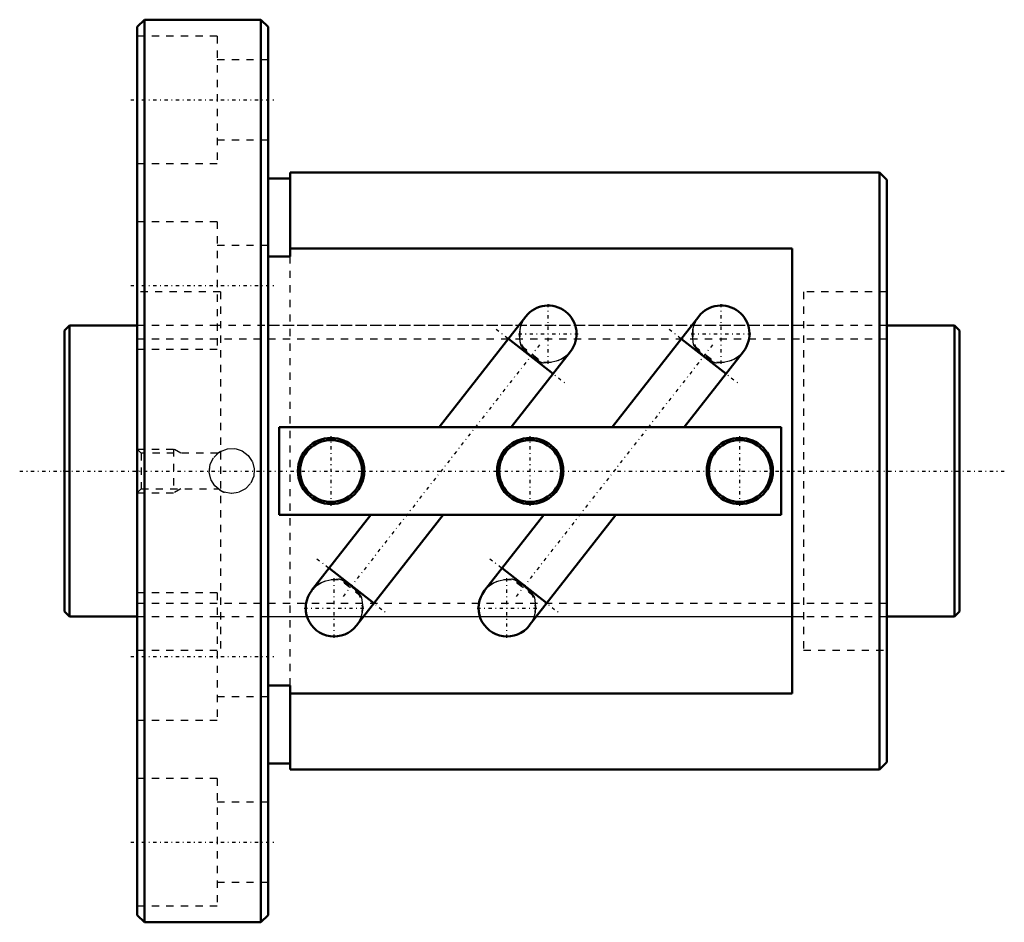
# Model space of a CAD drawing. Header units: millimetres. Extents: x -6 to 129, y -62 to 62.
import ezdxf

# ---------------------------------------------------------------- set-up
doc = ezdxf.new("R2010")
doc.units = ezdxf.units.MM
doc.linetypes.add('Center', pattern=[1.5, 0.45, -0.5, 0.05, -0.5])
doc.linetypes.add('Dashed', pattern=[2, 1, -1])
for name, color, linetype, lineweight in [('2d ConnectionPoints', 7, 'Continuous', 50), ('AM_0', 7, 'Continuous', 50), ('AM_5', 3, 'Continuous', 25), ('AM_7', 7, 'Center', 25), ('AM_9', 6, 'Dashed', 25)]:
    doc.layers.add(name, color=color, linetype=linetype, lineweight=lineweight)

# ---------------------------------------------------------------- blocks, each defined once
blk = doc.blocks.new('1_BIF4010V_5RR_Nut_0_in_BIF4010V_5RRG0_123LC0_000_0')
at = {"layer": 'AM_0'}
for p, q in [((11, 62), (10, 61)), ((10, 61), (10, -61)), ((27, 62), (11, 62)), ((11, 62), (11, -62)), ((28, 61), (27, 62)), ((27, 62), (27, -62)), ((28, 61), (28, -61)), ((31, 41), (31, 29.48)), ((112, 41), (31, 41)), ((113, 40), (112, 41)), ((112, 41), (112, -41)), ((31, 40.2), (28, 40.2)), ((113, 40), (113, -40)), ((100, 30.56), (31, 30.56)), ((100, -30.56), (100, 30.56)), ((31, 29.48), (28, 29.48)), ((63.4, 21.23), (51.5, 6)), ((87.16, 21.23), (75.26, 6)), ((67.15, 13.36), (61, 18.16)), ((90.91, 13.36), (84.76, 18.16)), ((61.4, 6), (69.55, 16.43)), ((85.16, 6), (93.31, 16.43)), ((98.5, 6), (29.5, 6)), ((29.5, 6), (29.5, -6)), ((98.5, -6), (98.5, 6)), ((29.5, -6), (98.5, -6)), ((42.12, -6), (33.97, -16.43)), ((40.12, -21.23), (52.02, -6)), ((65.88, -6), (57.73, -16.43)), ((63.88, -21.23), (75.78, -6)), ((36.37, -13.36), (42.52, -18.16)), ((60.13, -13.36), (66.28, -18.16)), ((28, -29.48), (31, -29.48)), ((31, -29.48), (31, -41)), ((31, -30.56), (100, -30.56)), ((28, -40.2), (31, -40.2)), ((112, -41), (113, -40)), ((31, -41), (112, -41)), ((10, -61), (11, -62)), ((11, -62), (27, -62)), ((27, -62), (28, -61))]:
    blk.add_line(p, q, dxfattribs=at)
for centre, radius in [((36.64, 0), 4.55), ((36.64, 0), 4.25), ((64, 0), 4.55), ((64, 0), 4.25), ((92.8, 0), 4.55), ((92.8, 0), 4.25)]:
    blk.add_circle(centre, radius, dxfattribs=at)
for centre, start, end in [((66.47, 18.83), 322, 142), ((90.23, 18.83), 322, 142), ((37.05, -18.83), 142, 322), ((60.81, -18.83), 142, 322)]:
    blk.add_arc(centre, 3.9, start, end, dxfattribs=at)
at = {"layer": 'AM_5', "linetype": 'Dashed'}
for p, q in [((10, 3), (15, 3)), ((16, 2.46), (15, 3)), ((15, 3), (15, -3)), ((16, -2.46), (15, -3)), ((10, -3), (15, -3))]:
    blk.add_line(p, q, dxfattribs=at)
at = {"layer": 'AM_7'}
for p, q in [((9.1, 51), (28.9, 51)), ((9.1, 25.5), (28.9, 25.5)), ((66.47, 14.74), (66.47, 22.93)), ((90.23, 14.74), (90.23, 22.93)), ((59.33, 19.47), (68.82, 12.05)), ((83.09, 19.47), (92.58, 12.05)), ((62.38, 18.83), (70.57, 18.83)), ((86.14, 18.83), (94.33, 18.83)), ((65.3, 17.34), (38.22, -17.34)), ((89.06, 17.34), (61.98, -17.34)), ((36.64, -4.78), (36.64, 4.78)), ((64, -4.78), (64, 4.78)), ((92.8, -4.78), (92.8, 4.78)), ((34.7, -12.05), (44.19, -19.47)), ((58.46, -12.05), (67.95, -19.47)), ((37.05, -22.93), (37.05, -14.74)), ((60.81, -22.93), (60.81, -14.74)), ((32.95, -18.83), (41.14, -18.83)), ((56.71, -18.83), (64.9, -18.83)), ((9.1, -25.5), (28.9, -25.5)), ((9.1, -51), (28.9, -51))]:
    blk.add_line(p, q, dxfattribs=at)
at = {"layer": 'AM_9'}
for p, q in [((21, 59.75), (10, 59.75)), ((21, 59.75), (21, 42.25)), ((28, 56.5), (21, 56.5)), ((21, 45.5), (28, 45.5)), ((10, 42.25), (21, 42.25)), ((21, 34.25), (10, 34.25)), ((21, 34.25), (21, 16.75)), ((28, 31), (21, 31)), ((31, -29.48), (31, 29.48)), ((21.45, 24.6), (10, 24.6)), ((21.45, 24.6), (21.45, -24.6)), ((113, 24.6), (101.55, 24.6)), ((101.55, 24.6), (101.55, -24.6)), ((101.55, 20), (21, 20)), ((10, 16.75), (21, 16.75)), ((62.73, 17.25), (65.84, 14.82)), ((63.22, 16.68), (63.1, 16.52)), ((63.18, 16.62), (65.12, 15.1)), ((65.17, 15.16), (63.22, 16.68)), ((86.49, 17.25), (89.6, 14.82)), ((86.98, 16.68), (86.86, 16.52)), ((86.94, 16.62), (88.88, 15.1)), ((88.93, 15.16), (86.98, 16.68)), ((65.17, 15.16), (65.04, 15)), ((88.93, 15.16), (88.8, 15)), ((10.54, 2.46), (10, 3)), ((21.09, 2.46), (10.54, 2.46)), ((10.54, 2.46), (10.54, -2.46)), ((10, -3), (10.54, -2.46)), ((10.54, -2.46), (21.11, -2.46)), ((40.79, -17.25), (37.68, -14.82)), ((64.55, -17.25), (61.44, -14.82)), ((38.35, -15.16), (38.48, -15)), ((38.35, -15.16), (40.3, -16.68)), ((40.34, -16.62), (38.4, -15.1)), ((62.11, -15.16), (62.24, -15)), ((62.11, -15.16), (64.06, -16.68)), ((64.1, -16.62), (62.16, -15.1)), ((21, -16.75), (10, -16.75)), ((21, -16.75), (21, -34.25)), ((40.3, -16.68), (40.42, -16.52)), ((64.06, -16.68), (64.18, -16.52)), ((21, -20), (101.55, -20)), ((10, -24.6), (21.45, -24.6)), ((101.55, -24.6), (113, -24.6)), ((21, -31), (28, -31)), ((10, -34.25), (21, -34.25)), ((21, -42.25), (10, -42.25)), ((21, -42.25), (21, -59.75)), ((28, -45.5), (21, -45.5)), ((21, -56.5), (28, -56.5)), ((10, -59.75), (21, -59.75))]:
    blk.add_line(p, q, dxfattribs=at)
for points in [[(62.73, 17.25), (62.7, 17.41), (62.64, 17.74), (62.54, 18.72), (62.6, 19.42), (62.78, 20.11), (63.07, 20.74), (63.36, 21.18)], [(86.49, 17.25), (86.46, 17.41), (86.4, 17.74), (86.3, 18.72), (86.36, 19.42), (86.54, 20.11), (86.83, 20.74), (87.12, 21.18)], [(69.51, 16.39), (69.27, 16.12), (68.77, 15.67), (68.21, 15.32), (67.59, 15.07), (66.8, 14.89), (66.24, 14.84), (65.84, 14.82)], [(93.27, 16.39), (93.03, 16.12), (92.53, 15.67), (91.97, 15.32), (91.35, 15.07), (90.56, 14.89), (90, 14.84), (89.6, 14.82)], [(21.45, 2.68), (22.42, 3.04), (23.45, 3.07), (24.43, 2.75), (25.25, 2.13), (25.83, 1.26), (26.09, 0.25), (26, -0.78), (25.58, -1.72), (24.87, -2.47), (23.94, -2.95), (22.91, -3.1), (21.9, -2.9), (21.45, -2.68)], [(21.45, -2.68), (20.65, -2.02), (20.11, -1.12), (19.9, -0.1), (20.04, 0.92), (20.51, 1.84), (21.26, 2.56), (21.45, 2.68)], [(34.01, -16.39), (34.25, -16.12), (34.75, -15.67), (35.31, -15.32), (35.93, -15.07), (36.72, -14.89), (37.28, -14.84), (37.68, -14.82)], [(57.77, -16.39), (58.01, -16.12), (58.51, -15.67), (59.07, -15.32), (59.69, -15.07), (60.48, -14.89), (61.04, -14.84), (61.44, -14.82)], [(40.79, -17.25), (40.82, -17.41), (40.88, -17.74), (40.98, -18.72), (40.92, -19.42), (40.74, -20.11), (40.45, -20.74), (40.16, -21.18)], [(64.55, -17.25), (64.58, -17.41), (64.64, -17.74), (64.74, -18.72), (64.68, -19.42), (64.5, -20.11), (64.21, -20.74), (63.92, -21.18)]]:
    blk.add_lwpolyline(points, dxfattribs=at)
for centre, radius, start, end in [((66.47, 18.83), 3.9, 142, 213.5713), ((90.23, 18.83), 3.9, 142, 213.5713), ((66.47, 18.83), 3.9, 232, 322), ((90.23, 18.83), 3.9, 232, 322), ((23, 0), 3.1, 119.3248, 132.52), ((23, 0), 3.1, 173.4317, 181.2064), ((23, 0), 3.1, 236.5685, 251.5919), ((37.05, -18.83), 3.9, 52, 142), ((60.81, -18.83), 3.9, 52, 142), ((37.05, -18.83), 3.9, 322, 33.5713), ((60.81, -18.83), 3.9, 322, 33.5713)]:
    blk.add_arc(centre, radius, start, end, dxfattribs=at)
for centre, major_axis, start_param, end_param in [((65.62, 17.74), (3.07, -2.4), 4.182306, 4.390748), ((89.38, 17.74), (3.07, -2.4), 4.182306, 4.390748), ((65.62, 17.74), (3.07, -2.4), 5.03403, 5.242472), ((89.38, 17.74), (3.07, -2.4), 5.03403, 5.242472), ((37.9, -17.74), (-3.07, 2.4), 5.03403, 5.242472), ((61.66, -17.74), (-3.07, 2.4), 5.03403, 5.242472), ((37.9, -17.74), (-3.07, 2.4), 4.182306, 4.390748), ((61.66, -17.74), (-3.07, 2.4), 4.182306, 4.390748)]:
    blk.add_ellipse(centre, major_axis=major_axis, ratio=0.642788, start_param=start_param, end_param=end_param, dxfattribs=at)
blk = doc.blocks.new('2_BIF4010V_5RR000_Shaft_0_in_BIF4010V_5RRG0_123LC0_000_0')
at = {"layer": 'AM_0'}
for p, q in [((0.7, 20), (0, 19.3)), ((0, 19.3), (0, -19.3)), ((10, 20), (0.7, 20)), ((0.7, 20), (0.7, -20)), ((122.3, 20), (113, 20)), ((123, 19.3), (122.3, 20)), ((122.3, 20), (122.3, -20)), ((123, 19.3), (123, -19.3)), ((0, -19.3), (0.7, -20)), ((0.7, -20), (10, -20)), ((113, -20), (122.3, -20)), ((122.3, -20), (123, -19.3))]:
    blk.add_line(p, q, dxfattribs=at)
at = {"layer": 'AM_5', "linetype": 'Dashed'}
for p, q in [((10, 18.1595), (113, 18.1595)), ((10, -18.1595), (113, -18.1595))]:
    blk.add_line(p, q, dxfattribs=at)
at = {"layer": 'AM_7'}
blk.add_line((-6.15, 0), (129.15, 0), dxfattribs=at)
at = {"layer": 'AM_9'}
for p, q in [((21, 20), (10, 20)), ((113, 20), (28, 20)), ((10, -20), (21, -20)), ((28, -20), (113, -20))]:
    blk.add_line(p, q, dxfattribs=at)

msp = doc.modelspace()

# ---------------------------------------------------------------- linework, layer by layer
at = {"layer": '2d ConnectionPoints'}
for p in [(0, 0), (10, 0)]:
    msp.add_point(p, dxfattribs=at)

# ---------------------------------------------------------------- block references
for name in ['1_BIF4010V_5RR_Nut_0_in_BIF4010V_5RRG0_123LC0_000_0', '2_BIF4010V_5RR000_Shaft_0_in_BIF4010V_5RRG0_123LC0_000_0']:
    msp.add_blockref(name, (0, 0))

doc.saveas('drawing.dxf')
